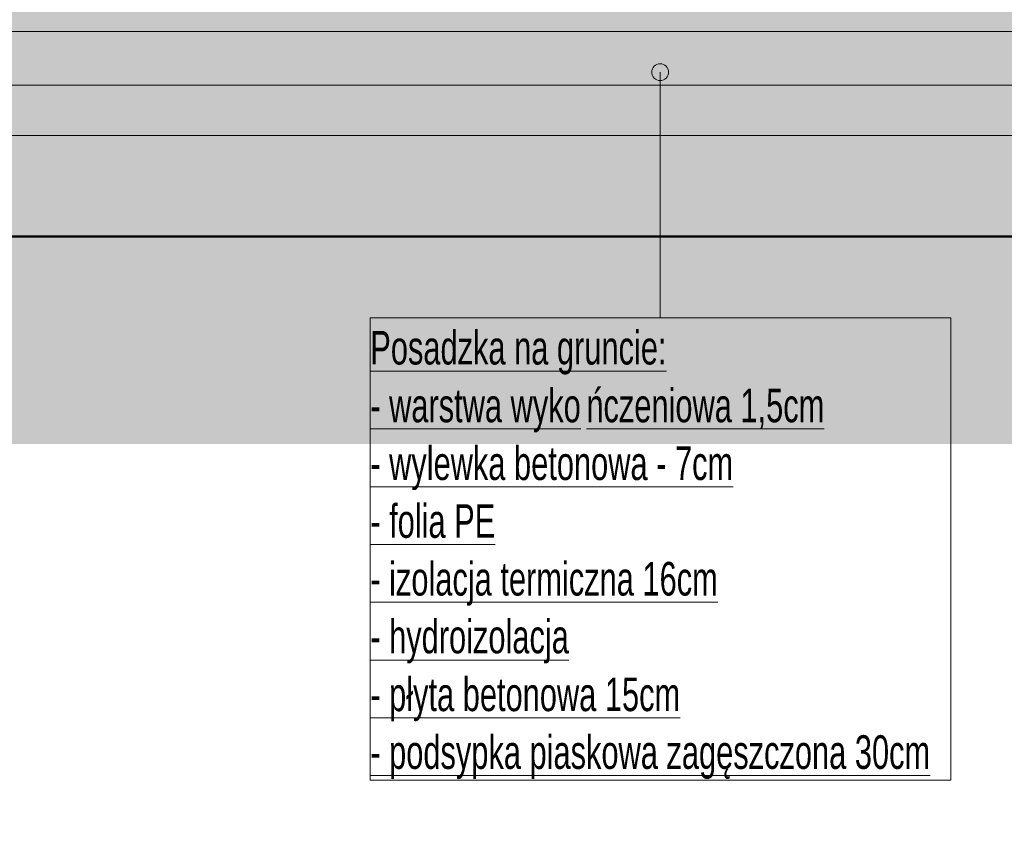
# Model space of a CAD drawing. Header units: millimetres. Extents: x -37728 to 44100, y 631619 to 691915.
# Tile 171 of 256: x -32057 to -29127, y 682642 to 685073. Entities that reach past the tile are written whole.
import ezdxf

# ---------------------------------------------------------------- set-up
doc = ezdxf.new("R2010")
doc.units = ezdxf.units.MM
doc.layers.add('_XREF', color=7, linetype='Continuous')
for name, color, linetype, lineweight in [('A-ANNO-IDEN', 252, 'Continuous', 5), ('A-FLOR', 252, 'Continuous', 5), ('A-FLOR-MCUT', 252, 'Continuous', 5), ('A-FLOR-PATT', 252, 'Continuous', 5), ('C-TOPO', 252, 'Continuous', 5)]:
    doc.layers.add(name, color=color, linetype=linetype, lineweight=lineweight)
doc.styles.add('Arial Narrow_1', font='ARIALN.TTF', dxfattribs={"width": 0.8, "height": 10})
pattern_1 = [(45, (-605.9514, 3277.6592), (0.841457, 3.087228), [3.969, -0.79375, 0.16764, -0.62611])]

# ---------------------------------------------------------------- blocks, each defined once
blk = doc.blocks.new('A$C4e31ac75')
at = {"layer": 'A-ANNO-IDEN'}
h = blk.add_hatch(color=256, dxfattribs=at)
edge = h.paths.add_edge_path()
edge.add_arc((-600.77, 2963.55), 2.5, 0, 360)
at = {"layer": 'A-FLOR-PATT', "lineweight": 5}
h = blk.add_hatch(dxfattribs=at)
h.set_pattern_fill('FP_13', color=256, style=0, pattern_type=2)
h.set_pattern_definition(pattern_1)
h.paths.add_polyline_path([(-1075.1, 2975.66), (-309.75, 2975.66), (-309.75, 2982.66), (-1075.1, 2982.66), (-1075.1, 2980.46)])
h = blk.add_hatch(dxfattribs=at)
h.set_pattern_fill('FP_8', color=256, style=0, pattern_type=2)
h.set_pattern_definition([(0, (-605.9514, 3277.6592), (2.381, 1.375), [1.587, -3.175]), (120, (-605.9514, 3277.6592), (-2.381285, 1.3745065), [1.588, -3.175]), (60, (-605.9514, 3277.6592), (-0.000285, 2.7495065), [0, -3.175, 1.587, 0])])
h.paths.add_polyline_path([(-343.49, 2959.66), (-315.75, 2959.66), (-315.75, 2975.66), (-1070.15, 2975.66), (-1070.15, 2959.66), (-375.28, 2959.66)])
h = blk.add_hatch(dxfattribs=at)
h.set_pattern_fill('FP_13', color=256, style=0, pattern_type=2)
h.set_pattern_definition(pattern_1)
h.paths.add_polyline_path([(-1042.79, 2944.66), (-315.75, 2944.66), (-315.75, 2959.66), (-1070.15, 2959.66), (-1070.15, 2944.66)])
h = blk.add_hatch(dxfattribs=at)
h.set_pattern_fill('FP_11', color=256, style=0, pattern_type=2)
h.set_pattern_definition([(50, (-605.9514, 3277.659), (9.10909, -0.79658), [0.9525, -10.477]), (355, (-605.951, 3277.659), (-1.76211, 9.55293), [0.762, -8.382]), (100.451, (-605.192, 3277.593), (7.34759, 8.75607), [0.8095, -8.905]), (46.184, (-605.951, 3280.199), (13.55348, -2.10193), [1.429, -15.716]), (96.636, (-604.822, 3280.024), (11.86985, 12.37158), [1.214, -13.357]), (351.184, (-605.951, 3280.199), (11.87023, 12.3709), [1.143, -12.573]), (21, (-604.6814, 3279.564), (7.58081, -5.11288), [0.9525, -10.478]), (326, (-604.681, 3279.564), (3.09017, 9.20947), [0.762, -8.382]), (71.451, (-604.049, 3279.138), (10.67137, 4.09605), [0.8095, -8.905]), (37.5, (-605.9514, 3277.659), (0.154318, 4.227553), [0.16764, -8.113, 0.16764, -8.341, -8.414]), (37.5, (-605.9514, 3277.659), (0.154318, 4.227553), [-16.789, 0.16764, -8.246]), (7.5, (-605.9514, 3277.659), (3.340787, 5.008912), [0.16764, -4.684, 0.16764, -7.922, -3.207]), (7.5, (-605.9514, 3277.659), (3.340787, 5.008912), [-12.941, 0.16764, -3.039]), (327.5, (-608.7834, 3277.659), (6.77975, -0.286649), [0.16764, -3.007, 0.16764, -9.738, -13.144]), (327.5, (-608.7834, 3277.659), (6.77975, -0.286649), [-13.081, 0.16764, -12.977]), (317.5, (-610.0534, 3277.659), (7.40663, 1.2711), [0.16764, -3.96, 0.16764, -6.411, -9.335]), (317.5, (-610.0534, 3277.659), (7.40663, 1.2711), [-10.706, 0.16764, -9.167])])
h.paths.add_polyline_path([(-407.06, 2914.66), (-315.75, 2914.66), (-315.75, 2944.66), (-1070.15, 2944.66), (-1070.15, 2914.66), (-534.21, 2914.66)])
at = {"layer": 'C-TOPO'}
blk.add_hatch(color=256, dxfattribs=at).paths.add_polyline_path([(-661.35, 2852.81), (-152.77, 2852.81), (-152.77, 2974.42), (-225.75, 2974.42), (-225.75, 2959.66), (-231.75, 2959.66), (-231.75, 2964.66), (-280.95, 2964.66), (-280.95, 2974.42), (-282.95, 2974.42), (-282.95, 2904.66), (-278.75, 2904.66), (-278.75, 2864.66), (-328.75, 2864.66), (-328.75, 2904.66), (-315.75, 2904.66), (-315.75, 2914.66), (-1070.15, 2914.66), (-1070.15, 2904.66), (-1061.55, 2904.66), (-1061.55, 2864.66), (-1111.55, 2864.66), (-1111.55, 2904.66), (-1102.95, 2904.66), (-1102.95, 2974.43), (-1105.5, 2974.43), (-1105.5, 2964.66), (-1155.5, 2964.66), (-1155.5, 2959.66), (-1161.5, 2959.66), (-1161.5, 2974.43), (-1169.93, 2974.43), (-1169.93, 2852.81), (-788.5, 2852.81)])
at = {"layer": 'A-ANNO-IDEN'}
blk.add_line((-600.77, 2963.55), (-600.77, 2890.41), dxfattribs=at)
at = {"layer": 'A-ANNO-IDEN', "flags": 128}
blk.add_lwpolyline([(-687.02, 2890.41), (-514.26, 2890.41), (-514.26, 2752.81), (-687.02, 2752.81)], close=True, dxfattribs=at)
at = {"layer": 'A-ANNO-IDEN'}
blk.add_circle((-600.77, 2963.55), 2.5, dxfattribs=at)
at = {"layer": 'A-FLOR', "lineweight": 50}
blk.add_line((-1070.15, 2914.66), (-315.75, 2914.66), dxfattribs=at)
at = {"layer": 'A-FLOR-MCUT'}
for p, q in [((-309.75, 2975.66), (-1075.1, 2975.66)), ((-315.75, 2959.66), (-1070.15, 2959.66)), ((-315.75, 2944.66), (-1070.15, 2944.66))]:
    blk.add_line(p, q, dxfattribs=at)
at = {"layer": 'A-ANNO-IDEN', "char_height": 10, "attachment_point": 1, "style": 'Arial Narrow_1'}
for s, insert, width in [('\\LPosadzka na gruncie:', (-687.02, 2886.52), 110.9535), ('\\Lńczeniowa 1,5cm', (-622.73, 2869.32), 88.5063), ('\\L- warstwa wyko', (-687.02, 2869.32), 77.924), ('\\L- wylewka betonowa - 7cm', (-687.02, 2852.12), 134.6835), ('\\L- folia PE', (-687.02, 2834.92), 46.8185), ('\\L- izolacja termiczna 16cm', (-687.02, 2817.73), 129.5527), ('\\L- hydroizolacja', (-687.02, 2800.53), 74.3966), ('\\L- płyta betonowa 15cm', (-687.02, 2783.33), 115.443), ('\\L- podsypka piaskowa zagęszczona 30cm', (-687.02, 2766.13), 209.0801)]:
    blk.add_mtext(s, dxfattribs=dict(at, insert=insert, width=width))

msp = doc.modelspace()

# ---------------------------------------------------------------- block references
at = {"layer": '_XREF', "xscale": 10, "yscale": 10, "zscale": 10}
msp.add_blockref('A$C4e31ac75', (-24143.6, 655281.1), dxfattribs=at)

doc.saveas('drawing.dxf')
